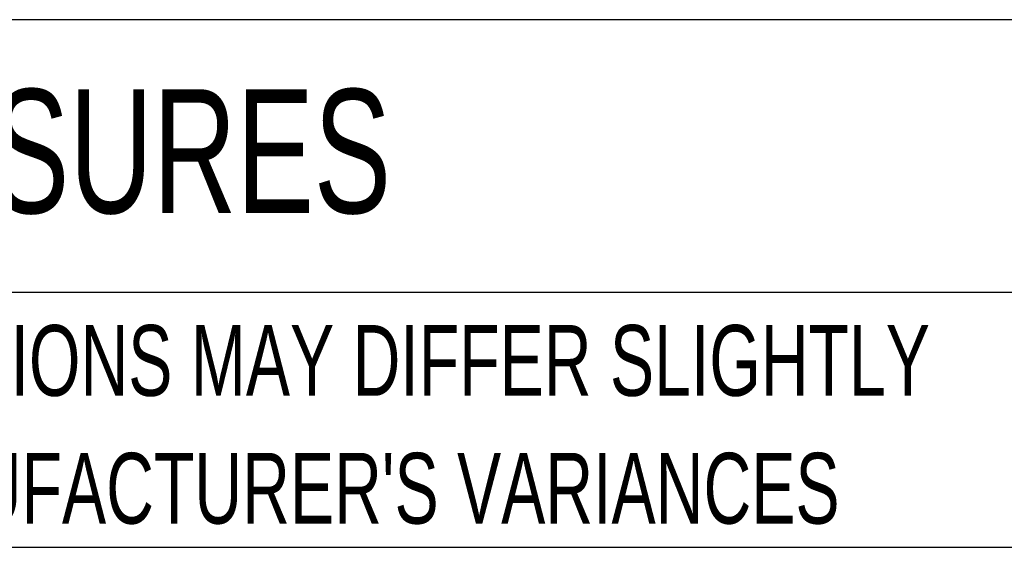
# Model space of a CAD drawing. Header units: inches. Extents: x 0.2 to 10.8, y 0.2 to 8.2.
# Tile 2 of 146: x 2.273 to 3.433, y 0.25 to 0.871. Entities that reach past the tile are written whole.
import ezdxf

# ---------------------------------------------------------------- set-up
doc = ezdxf.new("R2010")
doc.units = ezdxf.units.IN
doc.header["$MEASUREMENT"] = 0
doc.layers.add('TEXT', color=140, linetype='Continuous')
doc.styles.add('SLDTEXTSTYLE0', font='TXT', dxfattribs={"width": 0.7})

# ---------------------------------------------------------------- blocks, each defined once
blk = doc.blocks.new('SW_NOTE_0_3')
at = {"layer": 'TEXT', "color": 0, "char_height": 0.083333, "attachment_point": 1, "style": 'SLDTEXTSTYLE0'}
for s, insert in [('PART DIMENSIONS MAY DIFFER SLIGHTLY', (0, 0.1074)), ("DUE TO MANUFACTURER'S VARIANCES", (0, -0.0431))]:
    blk.add_mtext(s, dxfattribs=dict(at, insert=insert))

msp = doc.modelspace()

# ---------------------------------------------------------------- linework, layer by layer
at = {"layer": 'TEXT'}
for p, q in [((10.75, 0.8711066), (0.25, 0.8711066)), ((10.75, 0.55), (0.25, 0.55)), ((0.25, 0.25), (10.75, 0.25))]:
    msp.add_line(p, q, dxfattribs=at)

# ---------------------------------------------------------------- block references
msp.add_blockref('SW_NOTE_0_3', (1.7288399, 0.4042537), dxfattribs=at)

# ---------------------------------------------------------------- texts
at = {"layer": 'TEXT', "insert": (0.3136116, 0.7892674), "char_height": 0.145833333, "attachment_point": 1, "style": 'SLDTEXTSTYLE0'}
msp.add_mtext('HAMMOND HYGIENIC ENCLOSURES', dxfattribs=at)

doc.saveas('drawing.dxf')
